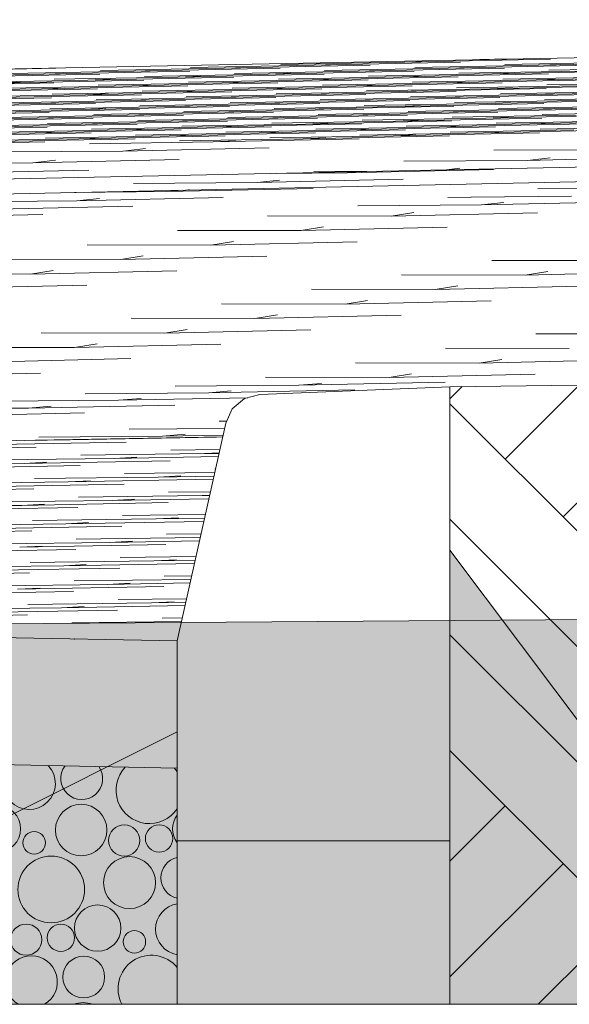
# Model space of a CAD drawing. Header units: millimetres. Extents: x -76432 to -27350, y -300 to 6935.
# Tile 70 of 75: x -28714 to -28412, y -300 to 242. Entities that reach past the tile are written whole.
import ezdxf

# ---------------------------------------------------------------- set-up
doc = ezdxf.new("R2010")
doc.units = ezdxf.units.MM
doc.header["$MEASUREMENT"] = 0
for name, color, linetype in [('Nouveau_Terrain _ Modifié.Terrain', 7, 'Continuous'), ('Nouveau_Terrain _ Original.Terrain', 7, 'Continuous'), ('Nouveau_VRD _ Voirie 3d.VRD', 7, 'Continuous'), ('VRD _ Bordure.VRD', 7, 'Continuous')]:
    doc.layers.add(name, color=color, linetype=linetype)

# ---------------------------------------------------------------- blocks, each defined once
blk = doc.blocks.new('Élément de coupe_9')
at = {"layer": 'Nouveau_Terrain _ Modifié.Terrain', "linetype": 'Continuous', "lineweight": 15, "true_color": 0x966928}
h = blk.add_hatch(dxfattribs=at)
h.set_pattern_fill('Terre_remanié', color=47, style=0, pattern_type=2)
h.set_pattern_definition([(315, (0, 0), (95.4594, 95.4594), []), (315, (31.82, 31.82), (190.9188, 190.9188), []), (315, (63.64, 63.64), (190.9188, 190.9188), []), (45, (95.46, 95.46), (-31.819805, 31.819805), [135, -135])])
h.paths.add_polyline_path([(-27349.9, 45.65), (-28098.93, 44.95), (-28477.28, 40), (-28477.28, -300), (-27349.9, -300)])
at = {"layer": 'Nouveau_Terrain _ Modifié.Terrain', "color": 7, "linetype": 'Continuous', "lineweight": 15}
blk.add_line((-28477.28, -210), (-28477.28, -300), dxfattribs=at)
at = {"layer": 'Nouveau_Terrain _ Modifié.Terrain', "color": 7, "linetype": 'Continuous', "lineweight": 15, "flags": 128}
for points in [[(-27349.9, 45.65), (-28098.93, 44.95), (-28477.28, 40)], [(-28477.28, 40), (-28477.28, -50), (-28477.28, -210)]]:
    blk.add_lwpolyline(points, dxfattribs=at)
blk = doc.blocks.new('Élément de coupe_31')
at = {"layer": 'Nouveau_Terrain _ Original.Terrain', "linetype": 'Continuous', "lineweight": 15, "true_color": 0xf48e54}
h = blk.add_hatch(dxfattribs=at)
h.set_pattern_fill('Terre', color=33, style=0, pattern_type=2)
h.set_pattern_definition([(45, (0, 0), (-137.8858, 137.8858), []), (45, (-45.96, 45.96), (-275.7716, 275.7716), []), (45, (-91.92, 91.92), (-275.7716, 275.7716), []), (135, (-137.886, 137.886), (45.96194, 45.96194), [195, -195])])
h.paths.add_polyline_path([(-45278.93, -182.88), (-48767.24, -201.74), (-53028.52, -224.87), (-58189.71, -253.03), (-64406.44, -287.14), (-66736.01, -300), (-27349.9, -300), (-27349.9, -80.38), (-30347.05, -102.7), (-30687.31, -105.32), (-30979.52, -107.48), (-31257.53, -109.37), (-31550.89, -111.18), (-31862.67, -112.95), (-32189.06, -114.67), (-32526.08, -116.34), (-40248.03, -155.83), (-42463.99, -167.72)])
at = {"layer": 'Nouveau_Terrain _ Original.Terrain', "color": 7, "linetype": 'Continuous', "lineweight": 15}
for p, q in [((-27349.9, 242.02), (-33618.28, 118.16)), ((-27349.9, 183.09), (-33618.28, 51.45)), ((-33618.28, 41.72), (-27349.9, 175.38)), ((-28602.27, 12.4), (-31527.12, -42))]:
    blk.add_line(p, q, dxfattribs=at)
at = {"layer": 'Nouveau_Terrain _ Original.Terrain', "color": 114, "linetype": 'Continuous', "lineweight": 15, "true_color": 0x00ad56}
for p, q in [((-28551.91, 216.94), (-28619.94, 215.7)), ((-28551.91, 216.94), (-28619.94, 215.7)), ((-28601.5, 215.3), (-28521.07, 216.95)), ((-28601.5, 215.3), (-28521.07, 216.95)), ((-28502.33, 218.58), (-28570.36, 217.33)), ((-28502.33, 218.58), (-28570.36, 217.33)), ((-28551.91, 216.94), (-28471.49, 218.59)), ((-28551.91, 216.94), (-28471.49, 218.59)), ((-28551.91, 216.94), (-28539.52, 217.35)), ((-28551.91, 216.94), (-28539.52, 217.35)), ((-28502.33, 218.58), (-28421.9, 220.23)), ((-28502.33, 218.58), (-28421.9, 220.23)), ((-28502.33, 218.58), (-28489.93, 218.98)), ((-28502.33, 218.58), (-28489.93, 218.98)), ((-28428.55, 216.99), (-28496.58, 215.75)), ((-28428.55, 216.99), (-28496.58, 215.75)), ((-28478.14, 215.35), (-28397.71, 217)), ((-28478.14, 215.35), (-28397.71, 217)), ((-28452.74, 220.21), (-28460.74, 220.07)), ((-28452.74, 220.21), (-28460.74, 220.07)), ((-28452.74, 220.21), (-28436.96, 220.54)), ((-28452.74, 220.21), (-28436.96, 220.54)), ((-28452.74, 220.21), (-28451.83, 220.24)), ((-28452.74, 220.21), (-28451.83, 220.24)), ((-28378.97, 218.63), (-28447, 217.39)), ((-28378.97, 218.63), (-28447, 217.39)), ((-28428.55, 216.99), (-28348.13, 218.64)), ((-28428.55, 216.99), (-28348.13, 218.64)), ((-28428.55, 216.99), (-28416.16, 217.4)), ((-28428.55, 216.99), (-28416.16, 217.4)), ((-28774.45, 213.61), (-28694.02, 215.26)), ((-28774.45, 213.61), (-28694.02, 215.26)), ((-28700.67, 212.02), (-28768.7, 210.78)), ((-28700.67, 212.02), (-28768.7, 210.78)), ((-28750.26, 210.39), (-28669.83, 212.04)), ((-28750.26, 210.39), (-28669.83, 212.04)), ((-28651.09, 213.66), (-28719.12, 212.42)), ((-28651.09, 213.66), (-28719.12, 212.42)), ((-28700.67, 212.02), (-28620.25, 213.67)), ((-28700.67, 212.02), (-28620.25, 213.67)), ((-28700.67, 212.02), (-28688.27, 212.43)), ((-28700.67, 212.02), (-28688.27, 212.43)), ((-28601.5, 215.3), (-28669.53, 214.06)), ((-28601.5, 215.3), (-28669.53, 214.06)), ((-28651.09, 213.66), (-28570.66, 215.31)), ((-28651.09, 213.66), (-28570.66, 215.31)), ((-28651.09, 213.66), (-28638.69, 214.07)), ((-28651.09, 213.66), (-28638.69, 214.07)), ((-28577.31, 212.08), (-28645.34, 210.83)), ((-28577.31, 212.08), (-28645.34, 210.83)), ((-28626.9, 210.44), (-28546.47, 212.09)), ((-28626.9, 210.44), (-28546.47, 212.09)), ((-28601.5, 215.3), (-28589.1, 215.71)), ((-28601.5, 215.3), (-28589.1, 215.71)), ((-28527.72, 213.71), (-28595.75, 212.47)), ((-28527.72, 213.71), (-28595.75, 212.47)), ((-28577.31, 212.08), (-28496.88, 213.73)), ((-28577.31, 212.08), (-28496.88, 213.73)), ((-28577.31, 212.08), (-28564.91, 212.49)), ((-28577.31, 212.08), (-28564.91, 212.49)), ((-28478.14, 215.35), (-28546.17, 214.11)), ((-28478.14, 215.35), (-28546.17, 214.11)), ((-28527.72, 213.71), (-28447.3, 215.36)), ((-28527.72, 213.71), (-28447.3, 215.36)), ((-28527.72, 213.71), (-28515.33, 214.12)), ((-28527.72, 213.71), (-28515.33, 214.12)), ((-28453.95, 212.13), (-28521.98, 210.89)), ((-28453.95, 212.13), (-28521.98, 210.89)), ((-28503.53, 210.49), (-28423.11, 212.14)), ((-28503.53, 210.49), (-28423.11, 212.14)), ((-28478.14, 215.35), (-28465.74, 215.76)), ((-28478.14, 215.35), (-28465.74, 215.76)), ((-28404.36, 213.77), (-28472.39, 212.52)), ((-28404.36, 213.77), (-28472.39, 212.52)), ((-28453.95, 212.13), (-28373.52, 213.78)), ((-28453.95, 212.13), (-28373.52, 213.78)), ((-28453.95, 212.13), (-28441.55, 212.54)), ((-28453.95, 212.13), (-28441.55, 212.54)), ((-28354.78, 215.4), (-28422.81, 214.16)), ((-28354.78, 215.4), (-28422.81, 214.16)), ((-28775.65, 205.52), (-28695.23, 207.17)), ((-28775.65, 205.52), (-28695.23, 207.17)), ((-28676.48, 208.8), (-28744.51, 207.56)), ((-28676.48, 208.8), (-28744.51, 207.56)), ((-28726.07, 207.16), (-28645.64, 208.81)), ((-28726.07, 207.16), (-28645.64, 208.81)), ((-28726.07, 207.16), (-28713.67, 207.57)), ((-28726.07, 207.16), (-28713.67, 207.57)), ((-28626.9, 210.44), (-28694.92, 209.2)), ((-28626.9, 210.44), (-28694.92, 209.2)), ((-28676.48, 208.8), (-28596.05, 210.45)), ((-28676.48, 208.8), (-28596.05, 210.45)), ((-28676.48, 208.8), (-28664.08, 209.21)), ((-28676.48, 208.8), (-28664.08, 209.21)), ((-28602.7, 207.21), (-28670.73, 205.97)), ((-28602.7, 207.21), (-28670.73, 205.97)), ((-28652.29, 205.58), (-28571.86, 207.23)), ((-28652.29, 205.58), (-28571.86, 207.23)), ((-28652.29, 205.58), (-28639.89, 205.99)), ((-28652.29, 205.58), (-28639.89, 205.99)), ((-28626.9, 210.44), (-28614.5, 210.85)), ((-28626.9, 210.44), (-28614.5, 210.85)), ((-28553.12, 208.85), (-28621.15, 207.61)), ((-28553.12, 208.85), (-28621.15, 207.61)), ((-28602.7, 207.21), (-28522.28, 208.86)), ((-28602.7, 207.21), (-28522.28, 208.86)), ((-28602.7, 207.21), (-28590.31, 207.62)), ((-28602.7, 207.21), (-28590.31, 207.62)), ((-28503.53, 210.49), (-28571.56, 209.25)), ((-28503.53, 210.49), (-28571.56, 209.25)), ((-28553.12, 208.85), (-28472.69, 210.5)), ((-28553.12, 208.85), (-28472.69, 210.5)), ((-28553.12, 208.85), (-28540.72, 209.26)), ((-28553.12, 208.85), (-28540.72, 209.26)), ((-28479.34, 207.27), (-28547.37, 206.02)), ((-28479.34, 207.27), (-28547.37, 206.02)), ((-28528.93, 205.63), (-28448.5, 207.28)), ((-28528.93, 205.63), (-28448.5, 207.28)), ((-28528.93, 205.63), (-28516.53, 206.04)), ((-28528.93, 205.63), (-28516.53, 206.04)), ((-28503.53, 210.49), (-28491.14, 210.9)), ((-28503.53, 210.49), (-28491.14, 210.9)), ((-28429.76, 208.9), (-28497.79, 207.66)), ((-28429.76, 208.9), (-28497.79, 207.66)), ((-28479.34, 207.27), (-28398.92, 208.92)), ((-28479.34, 207.27), (-28398.92, 208.92)), ((-28479.34, 207.27), (-28466.95, 207.68)), ((-28479.34, 207.27), (-28466.95, 207.68)), ((-28380.17, 210.54), (-28448.2, 209.3)), ((-28380.17, 210.54), (-28448.2, 209.3)), ((-28429.76, 208.9), (-28349.33, 210.55)), ((-28429.76, 208.9), (-28349.33, 210.55)), ((-28429.76, 208.9), (-28417.36, 209.31)), ((-28429.76, 208.9), (-28417.36, 209.31)), ((-28355.98, 207.32), (-28424.01, 206.08)), ((-28355.98, 207.32), (-28424.01, 206.08)), ((-28701.88, 203.94), (-28769.9, 202.7)), ((-28701.88, 203.94), (-28769.9, 202.7)), ((-28751.46, 202.3), (-28671.04, 203.95)), ((-28751.46, 202.3), (-28671.04, 203.95)), ((-28677.68, 200.71), (-28745.71, 199.47)), ((-28677.68, 200.71), (-28745.71, 199.47)), ((-28727.27, 199.08), (-28646.84, 200.73)), ((-28727.27, 199.08), (-28646.84, 200.73)), ((-28652.29, 205.58), (-28720.32, 204.33)), ((-28652.29, 205.58), (-28720.32, 204.33)), ((-28701.88, 203.94), (-28621.45, 205.59)), ((-28701.88, 203.94), (-28621.45, 205.59)), ((-28701.88, 203.94), (-28689.48, 204.35)), ((-28701.88, 203.94), (-28689.48, 204.35)), ((-28628.1, 202.35), (-28696.13, 201.11)), ((-28628.1, 202.35), (-28696.13, 201.11)), ((-28677.68, 200.71), (-28597.26, 202.37)), ((-28677.68, 200.71), (-28597.26, 202.37)), ((-28677.68, 200.71), (-28665.29, 201.12)), ((-28677.68, 200.71), (-28665.29, 201.12)), ((-28578.51, 203.99), (-28646.54, 202.75)), ((-28578.51, 203.99), (-28646.54, 202.75)), ((-28628.1, 202.35), (-28547.67, 204)), ((-28628.1, 202.35), (-28547.67, 204)), ((-28628.1, 202.35), (-28615.7, 202.76)), ((-28628.1, 202.35), (-28615.7, 202.76)), ((-28554.32, 200.77), (-28622.35, 199.52)), ((-28554.32, 200.77), (-28622.35, 199.52)), ((-28603.91, 199.13), (-28523.48, 200.78)), ((-28603.91, 199.13), (-28523.48, 200.78)), ((-28528.93, 205.63), (-28596.96, 204.39)), ((-28528.93, 205.63), (-28596.96, 204.39)), ((-28578.51, 203.99), (-28498.09, 205.64)), ((-28578.51, 203.99), (-28498.09, 205.64)), ((-28578.51, 203.99), (-28566.12, 204.4)), ((-28578.51, 203.99), (-28566.12, 204.4)), ((-28504.74, 202.4), (-28572.77, 201.16)), ((-28504.74, 202.4), (-28572.77, 201.16)), ((-28554.32, 200.77), (-28473.9, 202.42)), ((-28554.32, 200.77), (-28473.9, 202.42)), ((-28554.32, 200.77), (-28541.93, 201.18)), ((-28554.32, 200.77), (-28541.93, 201.18)), ((-28455.15, 204.04), (-28523.18, 202.8)), ((-28455.15, 204.04), (-28523.18, 202.8)), ((-28504.74, 202.4), (-28424.31, 204.05)), ((-28504.74, 202.4), (-28424.31, 204.05)), ((-28504.74, 202.4), (-28492.34, 202.81)), ((-28504.74, 202.4), (-28492.34, 202.81)), ((-28430.96, 200.82), (-28498.99, 199.58)), ((-28430.96, 200.82), (-28498.99, 199.58)), ((-28480.55, 199.18), (-28400.12, 200.83)), ((-28480.55, 199.18), (-28400.12, 200.83)), ((-28405.57, 205.68), (-28473.6, 204.44)), ((-28405.57, 205.68), (-28473.6, 204.44)), ((-28455.15, 204.04), (-28374.73, 205.69)), ((-28455.15, 204.04), (-28374.73, 205.69)), ((-28455.15, 204.04), (-28442.76, 204.45)), ((-28455.15, 204.04), (-28442.76, 204.45)), ((-28381.38, 202.46), (-28449.41, 201.21)), ((-28381.38, 202.46), (-28449.41, 201.21)), ((-28430.96, 200.82), (-28350.54, 202.47)), ((-28430.96, 200.82), (-28350.54, 202.47)), ((-28430.96, 200.82), (-28418.57, 201.23)), ((-28430.96, 200.82), (-28418.57, 201.23)), ((-28776.86, 197.44), (-28696.43, 199.09)), ((-28776.86, 197.44), (-28696.43, 199.09)), ((-28703.08, 195.85), (-28771.11, 194.61)), ((-28703.08, 195.85), (-28771.11, 194.61)), ((-28752.67, 194.21), (-28672.24, 195.87)), ((-28752.67, 194.21), (-28672.24, 195.87)), ((-28653.49, 197.49), (-28721.52, 196.25)), ((-28653.49, 197.49), (-28721.52, 196.25)), ((-28703.08, 195.85), (-28622.65, 197.5)), ((-28703.08, 195.85), (-28622.65, 197.5)), ((-28703.08, 195.85), (-28690.68, 196.26)), ((-28703.08, 195.85), (-28690.68, 196.26)), ((-28603.91, 199.13), (-28671.94, 197.89)), ((-28603.91, 199.13), (-28671.94, 197.89)), ((-28653.49, 197.49), (-28573.07, 199.14)), ((-28653.49, 197.49), (-28573.07, 199.14)), ((-28653.49, 197.49), (-28641.1, 197.9)), ((-28653.49, 197.49), (-28641.1, 197.9)), ((-28579.72, 195.9), (-28647.75, 194.66)), ((-28579.72, 195.9), (-28647.75, 194.66)), ((-28629.3, 194.27), (-28548.88, 195.92)), ((-28629.3, 194.27), (-28548.88, 195.92)), ((-28603.91, 199.13), (-28591.51, 199.54)), ((-28603.91, 199.13), (-28591.51, 199.54)), ((-28530.13, 197.54), (-28598.16, 196.3)), ((-28530.13, 197.54), (-28598.16, 196.3)), ((-28579.72, 195.9), (-28499.29, 197.56)), ((-28579.72, 195.9), (-28499.29, 197.56)), ((-28579.72, 195.9), (-28567.32, 196.31)), ((-28579.72, 195.9), (-28567.32, 196.31)), ((-28480.55, 199.18), (-28548.58, 197.94)), ((-28480.55, 199.18), (-28548.58, 197.94)), ((-28530.13, 197.54), (-28449.71, 199.19)), ((-28530.13, 197.54), (-28449.71, 199.19)), ((-28530.13, 197.54), (-28517.74, 197.95)), ((-28530.13, 197.54), (-28517.74, 197.95)), ((-28456.36, 195.96), (-28524.39, 194.71)), ((-28456.36, 195.96), (-28524.39, 194.71)), ((-28505.94, 194.32), (-28425.52, 195.97)), ((-28505.94, 194.32), (-28425.52, 195.97)), ((-28480.55, 199.18), (-28468.15, 199.59)), ((-28480.55, 199.18), (-28468.15, 199.59)), ((-28406.77, 197.59), (-28474.8, 196.35)), ((-28406.77, 197.59), (-28474.8, 196.35)), ((-28456.36, 195.96), (-28375.93, 197.61)), ((-28456.36, 195.96), (-28375.93, 197.61)), ((-28456.36, 195.96), (-28443.96, 196.37)), ((-28456.36, 195.96), (-28443.96, 196.37)), ((-28357.19, 199.23), (-28425.22, 197.99)), ((-28357.19, 199.23), (-28425.22, 197.99)), ((-28778.06, 189.35), (-28697.63, 191)), ((-28778.06, 189.35), (-28697.63, 191)), ((-28678.89, 192.63), (-28746.92, 191.39)), ((-28678.89, 192.63), (-28746.92, 191.39)), ((-28728.47, 190.99), (-28648.05, 192.64)), ((-28728.47, 190.99), (-28648.05, 192.64)), ((-28629.3, 194.27), (-28697.33, 193.03)), ((-28629.3, 194.27), (-28697.33, 193.03)), ((-28678.89, 192.63), (-28598.46, 194.28)), ((-28678.89, 192.63), (-28598.46, 194.28)), ((-28678.89, 192.63), (-28666.49, 193.04)), ((-28678.89, 192.63), (-28666.49, 193.04)), ((-28605.11, 191.04), (-28673.14, 189.8)), ((-28605.11, 191.04), (-28673.14, 189.8)), ((-28654.7, 189.4), (-28574.27, 191.06)), ((-28654.7, 189.4), (-28574.27, 191.06)), ((-28654.7, 189.4), (-28642.3, 189.81)), ((-28654.7, 189.4), (-28642.3, 189.81)), ((-28629.3, 194.27), (-28616.91, 194.68)), ((-28629.3, 194.27), (-28616.91, 194.68)), ((-28555.53, 192.68), (-28623.56, 191.44)), ((-28555.53, 192.68), (-28623.56, 191.44)), ((-28605.11, 191.04), (-28524.69, 192.69)), ((-28605.11, 191.04), (-28524.69, 192.69)), ((-28605.11, 191.04), (-28592.72, 191.45)), ((-28605.11, 191.04), (-28592.72, 191.45)), ((-28505.94, 194.32), (-28573.97, 193.08)), ((-28505.94, 194.32), (-28573.97, 193.08)), ((-28555.53, 192.68), (-28475.1, 194.33)), ((-28555.53, 192.68), (-28475.1, 194.33)), ((-28555.53, 192.68), (-28543.13, 193.09)), ((-28555.53, 192.68), (-28543.13, 193.09)), ((-28481.75, 191.09), (-28549.78, 189.85)), ((-28481.75, 191.09), (-28549.78, 189.85)), ((-28531.34, 189.46), (-28450.91, 191.11)), ((-28531.34, 189.46), (-28450.91, 191.11)), ((-28531.34, 189.46), (-28518.94, 189.87)), ((-28531.34, 189.46), (-28518.94, 189.87)), ((-28505.94, 194.32), (-28493.55, 194.73)), ((-28505.94, 194.32), (-28493.55, 194.73)), ((-28432.17, 192.73), (-28500.2, 191.49)), ((-28432.17, 192.73), (-28500.2, 191.49)), ((-28481.75, 191.09), (-28401.33, 192.75)), ((-28481.75, 191.09), (-28401.33, 192.75)), ((-28481.75, 191.09), (-28469.35, 191.5)), ((-28481.75, 191.09), (-28469.35, 191.5)), ((-28382.58, 194.37), (-28450.61, 193.13)), ((-28382.58, 194.37), (-28450.61, 193.13)), ((-28432.17, 192.73), (-28351.74, 194.38)), ((-28432.17, 192.73), (-28351.74, 194.38)), ((-28432.17, 192.73), (-28419.77, 193.14)), ((-28432.17, 192.73), (-28419.77, 193.14)), ((-28358.39, 191.15), (-28426.42, 189.9)), ((-28358.39, 191.15), (-28426.42, 189.9)), ((-28704.28, 187.77), (-28772.31, 186.53)), ((-28704.28, 187.77), (-28772.31, 186.53)), ((-28753.87, 186.13), (-28673.44, 187.78)), ((-28753.87, 186.13), (-28673.44, 187.78)), ((-28680.09, 184.54), (-28748.12, 183.3)), ((-28680.09, 184.54), (-28748.12, 183.3)), ((-28729.68, 182.91), (-28649.25, 184.56)), ((-28729.68, 182.91), (-28649.25, 184.56)), ((-28654.7, 189.4), (-28722.73, 188.16)), ((-28654.7, 189.4), (-28722.73, 188.16)), ((-28704.28, 187.77), (-28623.86, 189.42)), ((-28704.28, 187.77), (-28623.86, 189.42)), ((-28704.28, 187.77), (-28691.89, 188.18)), ((-28704.28, 187.77), (-28691.89, 188.18)), ((-28630.51, 186.18), (-28698.54, 184.94)), ((-28630.51, 186.18), (-28698.54, 184.94)), ((-28680.09, 184.54), (-28599.67, 186.19)), ((-28680.09, 184.54), (-28599.67, 186.19)), ((-28680.09, 184.54), (-28667.7, 184.95)), ((-28680.09, 184.54), (-28667.7, 184.95)), ((-28580.92, 187.82), (-28648.95, 186.58)), ((-28580.92, 187.82), (-28648.95, 186.58)), ((-28630.51, 186.18), (-28550.08, 187.83)), ((-28630.51, 186.18), (-28550.08, 187.83)), ((-28630.51, 186.18), (-28618.11, 186.59)), ((-28630.51, 186.18), (-28618.11, 186.59)), ((-28556.73, 184.59), (-28624.76, 183.35)), ((-28556.73, 184.59), (-28624.76, 183.35)), ((-28606.32, 182.96), (-28525.89, 184.61)), ((-28606.32, 182.96), (-28525.89, 184.61)), ((-28531.34, 189.46), (-28599.37, 188.22)), ((-28531.34, 189.46), (-28599.37, 188.22)), ((-28580.92, 187.82), (-28500.5, 189.47)), ((-28580.92, 187.82), (-28500.5, 189.47)), ((-28580.92, 187.82), (-28568.53, 188.23)), ((-28580.92, 187.82), (-28568.53, 188.23)), ((-28507.15, 186.23), (-28575.18, 184.99)), ((-28507.15, 186.23), (-28575.18, 184.99)), ((-28556.73, 184.59), (-28476.31, 186.25)), ((-28556.73, 184.59), (-28476.31, 186.25)), ((-28556.73, 184.59), (-28544.34, 185)), ((-28556.73, 184.59), (-28544.34, 185)), ((-28457.56, 187.87), (-28525.59, 186.63)), ((-28457.56, 187.87), (-28525.59, 186.63)), ((-28507.15, 186.23), (-28426.72, 187.88)), ((-28507.15, 186.23), (-28426.72, 187.88)), ((-28507.15, 186.23), (-28494.75, 186.64)), ((-28507.15, 186.23), (-28494.75, 186.64)), ((-28433.37, 184.65), (-28501.4, 183.41)), ((-28433.37, 184.65), (-28501.4, 183.41)), ((-28482.96, 183.01), (-28402.53, 184.66)), ((-28482.96, 183.01), (-28402.53, 184.66)), ((-28407.98, 189.51), (-28476, 188.27)), ((-28407.98, 189.51), (-28476, 188.27)), ((-28457.56, 187.87), (-28377.13, 189.52)), ((-28457.56, 187.87), (-28377.13, 189.52)), ((-28457.56, 187.87), (-28445.16, 188.28)), ((-28457.56, 187.87), (-28445.16, 188.28)), ((-28383.78, 186.28), (-28451.81, 185.04)), ((-28383.78, 186.28), (-28451.81, 185.04)), ((-28433.37, 184.65), (-28352.94, 186.3)), ((-28433.37, 184.65), (-28352.94, 186.3)), ((-28433.37, 184.65), (-28420.97, 185.06)), ((-28433.37, 184.65), (-28420.97, 185.06)), ((-28779.26, 181.27), (-28698.84, 182.92)), ((-28779.26, 181.27), (-28698.84, 182.92)), ((-28705.49, 179.68), (-28773.52, 178.44)), ((-28705.49, 179.68), (-28773.52, 178.44)), ((-28755.07, 178.04), (-28674.65, 179.69)), ((-28755.07, 178.04), (-28674.65, 179.69)), ((-28655.9, 181.32), (-28723.93, 180.08)), ((-28655.9, 181.32), (-28723.93, 180.08)), ((-28705.49, 179.68), (-28625.06, 181.33)), ((-28705.49, 179.68), (-28625.06, 181.33)), ((-28705.49, 179.68), (-28693.09, 180.09)), ((-28705.49, 179.68), (-28693.09, 180.09)), ((-28606.32, 182.96), (-28674.35, 181.72)), ((-28606.32, 182.96), (-28674.35, 181.72)), ((-28655.9, 181.32), (-28575.48, 182.97)), ((-28655.9, 181.32), (-28575.48, 182.97)), ((-28655.9, 181.32), (-28643.51, 181.73)), ((-28655.9, 181.32), (-28643.51, 181.73)), ((-28582.13, 179.73), (-28650.16, 178.49)), ((-28582.13, 179.73), (-28650.16, 178.49)), ((-28631.71, 178.1), (-28551.29, 179.75)), ((-28631.71, 178.1), (-28551.29, 179.75)), ((-28606.32, 182.96), (-28593.92, 183.37)), ((-28606.32, 182.96), (-28593.92, 183.37)), ((-28532.54, 181.37), (-28600.57, 180.13)), ((-28532.54, 181.37), (-28600.57, 180.13)), ((-28582.13, 179.73), (-28501.7, 181.38)), ((-28582.13, 179.73), (-28501.7, 181.38)), ((-28582.13, 179.73), (-28569.73, 180.14)), ((-28582.13, 179.73), (-28569.73, 180.14)), ((-28482.96, 183.01), (-28550.98, 181.77)), ((-28482.96, 183.01), (-28550.98, 181.77)), ((-28532.54, 181.37), (-28452.12, 183.02)), ((-28532.54, 181.37), (-28452.12, 183.02)), ((-28532.54, 181.37), (-28520.14, 181.78)), ((-28532.54, 181.37), (-28520.14, 181.78)), ((-28458.76, 179.78), (-28526.79, 178.54)), ((-28458.76, 179.78), (-28526.79, 178.54)), ((-28508.35, 178.15), (-28427.92, 179.8)), ((-28508.35, 178.15), (-28427.92, 179.8)), ((-28482.96, 183.01), (-28470.56, 183.42)), ((-28482.96, 183.01), (-28470.56, 183.42)), ((-28409.18, 181.42), (-28477.21, 180.18)), ((-28409.18, 181.42), (-28477.21, 180.18)), ((-28458.76, 179.78), (-28378.34, 181.44)), ((-28458.76, 179.78), (-28378.34, 181.44)), ((-28458.76, 179.78), (-28446.37, 180.19)), ((-28458.76, 179.78), (-28446.37, 180.19)), ((-28359.59, 183.06), (-28427.62, 181.82)), ((-28359.59, 183.06), (-28427.62, 181.82)), ((-28780.47, 173.18), (-28700.04, 174.83)), ((-28780.47, 173.18), (-28700.04, 174.83)), ((-28681.3, 176.46), (-28749.33, 175.22)), ((-28681.3, 176.46), (-28749.33, 175.22)), ((-28730.88, 174.82), (-28650.46, 176.47)), ((-28730.88, 174.82), (-28650.46, 176.47)), ((-28631.71, 178.1), (-28699.74, 176.85)), ((-28631.71, 178.1), (-28699.74, 176.85)), ((-28681.3, 176.46), (-28600.87, 178.11)), ((-28681.3, 176.46), (-28600.87, 178.11)), ((-28681.3, 176.46), (-28668.9, 176.87)), ((-28681.3, 176.46), (-28668.9, 176.87)), ((-28607.52, 174.87), (-28675.55, 173.63)), ((-28607.52, 174.87), (-28675.55, 173.63)), ((-28631.71, 178.1), (-28619.32, 178.5)), ((-28631.71, 178.1), (-28619.32, 178.5)), ((-28557.94, 176.51), (-28625.97, 175.27)), ((-28557.94, 176.51), (-28625.97, 175.27)), ((-28607.52, 174.87), (-28527.1, 176.52)), ((-28607.52, 174.87), (-28527.1, 176.52)), ((-28607.52, 174.87), (-28595.12, 175.28)), ((-28607.52, 174.87), (-28595.12, 175.28)), ((-28508.35, 178.15), (-28576.38, 176.91)), ((-28508.35, 178.15), (-28576.38, 176.91)), ((-28557.94, 176.51), (-28477.51, 178.16)), ((-28557.94, 176.51), (-28477.51, 178.16)), ((-28557.94, 176.51), (-28545.54, 176.92)), ((-28557.94, 176.51), (-28545.54, 176.92)), ((-28508.35, 178.15), (-28495.95, 178.56)), ((-28508.35, 178.15), (-28495.95, 178.56)), ((-28657.11, 169.56), (-28725.14, 169.33)), ((-28657.11, 169.56), (-28725.14, 169.33)), ((-28657.11, 169.56), (-28576.68, 171.39)), ((-28657.11, 169.56), (-28576.68, 171.39)), ((-28657.11, 169.56), (-28644.71, 171.16)), ((-28657.11, 169.56), (-28644.71, 171.16)), ((-28384.99, 170.47), (-28453.02, 170.24)), ((-28384.99, 170.47), (-28453.02, 170.24)), ((-28706.69, 163.13), (-28774.72, 162.9)), ((-28706.69, 163.13), (-28774.72, 162.9)), ((-28706.69, 163.13), (-28626.27, 164.97)), ((-28706.69, 163.13), (-28626.27, 164.97)), ((-28706.69, 163.13), (-28694.3, 164.74)), ((-28706.69, 163.13), (-28694.3, 164.74)), ((-28434.57, 164.57), (-28502.6, 164.2)), ((-28434.57, 164.57), (-28502.6, 164.2)), ((-28434.57, 164.57), (-28354.15, 166.38)), ((-28434.57, 164.57), (-28354.15, 166.38)), ((-28434.57, 164.57), (-28422.18, 166.01)), ((-28434.57, 164.57), (-28422.18, 166.01)), ((-28756.28, 157.31), (-28675.85, 159.13)), ((-28756.28, 157.31), (-28675.85, 159.13)), ((-28533.75, 157.69), (-28572.64, 157.41)), ((-28533.75, 157.69), (-28572.64, 157.41)), ((-28514.93, 158.62), (-28552.19, 158.42)), ((-28514.93, 158.62), (-28552.19, 158.42)), ((-28533.75, 157.69), (-28453.32, 159.51)), ((-28533.75, 157.69), (-28453.32, 159.51)), ((-28533.75, 157.69), (-28527.5, 158.36)), ((-28533.75, 157.69), (-28527.5, 158.36)), ((-28479.14, 159.38), (-28471.76, 160.24)), ((-28479.14, 159.38), (-28471.76, 160.24)), ((-28583.33, 152.35), (-28651.36, 151.86)), ((-28583.33, 152.35), (-28651.36, 151.86)), ((-28583.33, 152.35), (-28502.9, 154.16)), ((-28583.33, 152.35), (-28502.9, 154.16)), ((-28583.33, 152.35), (-28570.93, 153.68)), ((-28583.33, 152.35), (-28570.93, 153.68)), ((-28632.92, 147.36), (-28683.85, 146.93)), ((-28632.92, 147.36), (-28683.85, 146.93)), ((-28632.92, 147.36), (-28552.49, 149.17)), ((-28632.92, 147.36), (-28552.49, 149.17)), ((-28632.92, 147.36), (-28624.53, 148.2)), ((-28632.92, 147.36), (-28624.53, 148.2)), ((-28621.14, 148.27), (-28620.52, 148.34)), ((-28621.14, 148.27), (-28620.52, 148.34)), ((-28360.8, 149.61), (-28428.83, 149.04)), ((-28360.8, 149.61), (-28428.83, 149.04)), ((-28682.5, 142.37), (-28750.53, 141.81)), ((-28682.5, 142.37), (-28750.53, 141.81)), ((-28682.5, 142.37), (-28602.08, 144.18)), ((-28682.5, 142.37), (-28602.08, 144.18)), ((-28682.5, 142.37), (-28670.11, 143.62)), ((-28682.5, 142.37), (-28670.11, 143.62)), ((-28465.67, 144.36), (-28478.41, 144.1)), ((-28465.67, 144.36), (-28478.41, 144.1)), ((-28410.38, 144.86), (-28465.55, 144.36)), ((-28410.38, 144.86), (-28465.55, 144.36)), ((-28459.97, 140.11), (-28379.54, 141.92)), ((-28459.97, 140.11), (-28379.54, 141.92)), ((-28459.97, 140.11), (-28447.57, 141.3)), ((-28459.97, 140.11), (-28447.57, 141.3)), ((-28732.09, 137.64), (-28651.66, 139.44)), ((-28732.09, 137.64), (-28651.66, 139.44)), ((-28459.97, 140.11), (-28528, 139.49)), ((-28459.97, 140.11), (-28528, 139.49)), ((-28509.55, 133.88), (-28497.16, 135.87)), ((-28509.55, 133.88), (-28497.16, 135.87)), ((-28509.55, 133.88), (-28429.13, 135.73)), ((-28509.55, 133.88), (-28429.13, 135.73)), ((-28781.67, 132.89), (-28701.25, 134.7)), ((-28781.67, 132.89), (-28701.25, 134.7)), ((-28509.55, 133.88), (-28577.58, 134.03)), ((-28509.55, 133.88), (-28577.58, 134.03)), ((-28559.14, 125.91), (-28627.17, 126.05)), ((-28559.14, 125.91), (-28627.17, 126.05)), ((-28559.14, 125.91), (-28546.74, 127.9)), ((-28559.14, 125.91), (-28546.74, 127.9)), ((-28559.14, 125.91), (-28478.71, 127.76)), ((-28559.14, 125.91), (-28478.71, 127.76)), ((-28608.73, 117.94), (-28596.33, 119.93)), ((-28608.73, 117.94), (-28596.33, 119.93)), ((-28608.73, 117.94), (-28528.3, 119.79)), ((-28608.73, 117.94), (-28528.3, 119.79)), ((-28608.73, 117.94), (-28676.75, 118.08)), ((-28608.73, 117.94), (-28676.75, 118.08)), ((-28658.31, 109.97), (-28726.34, 110.11)), ((-28658.31, 109.97), (-28726.34, 110.11)), ((-28658.31, 109.97), (-28645.91, 111.96)), ((-28658.31, 109.97), (-28645.91, 111.96)), ((-28658.31, 109.97), (-28577.89, 111.81)), ((-28658.31, 109.97), (-28577.89, 111.81)), ((-28386.19, 109.39), (-28454.22, 109.53)), ((-28386.19, 109.39), (-28454.22, 109.53)), ((-28707.9, 102), (-28695.5, 103.99)), ((-28707.9, 102), (-28695.5, 103.99)), ((-28707.9, 102), (-28627.47, 103.84)), ((-28707.9, 102), (-28627.47, 103.84)), ((-28435.78, 101.42), (-28423.38, 103.41)), ((-28435.78, 101.42), (-28423.38, 103.41)), ((-28435.78, 101.42), (-28355.35, 103.26)), ((-28435.78, 101.42), (-28355.35, 103.26)), ((-28707.9, 102), (-28775.93, 102.14)), ((-28707.9, 102), (-28775.93, 102.14)), ((-28435.78, 101.42), (-28503.81, 101.56)), ((-28435.78, 101.42), (-28503.81, 101.56)), ((-28757.48, 94.02), (-28677.06, 95.87)), ((-28757.48, 94.02), (-28677.06, 95.87)), ((-28485.36, 93.44), (-28553.39, 93.59)), ((-28485.36, 93.44), (-28553.39, 93.59)), ((-28485.36, 93.44), (-28472.97, 95.44)), ((-28485.36, 93.44), (-28472.97, 95.44)), ((-28485.36, 93.44), (-28404.94, 95.29)), ((-28485.36, 93.44), (-28404.94, 95.29)), ((-28534.95, 85.47), (-28522.55, 87.47)), ((-28534.95, 85.47), (-28522.55, 87.47)), ((-28534.95, 85.47), (-28454.52, 87.32)), ((-28534.95, 85.47), (-28454.52, 87.32)), ((-28534.95, 85.47), (-28602.98, 85.62)), ((-28534.95, 85.47), (-28602.98, 85.62)), ((-28584.53, 77.5), (-28652.56, 77.65)), ((-28584.53, 77.5), (-28652.56, 77.65)), ((-28584.53, 77.5), (-28572.14, 79.49)), ((-28584.53, 77.5), (-28572.14, 79.49)), ((-28584.53, 77.5), (-28504.11, 79.35)), ((-28584.53, 77.5), (-28504.11, 79.35)), ((-28634.12, 69.53), (-28621.72, 71.52)), ((-28634.12, 69.53), (-28621.72, 71.52)), ((-28634.12, 69.53), (-28553.69, 71.38)), ((-28634.12, 69.53), (-28553.69, 71.38)), ((-28634.12, 69.53), (-28702.15, 69.67)), ((-28634.12, 69.53), (-28702.15, 69.67)), ((-28362, 68.95), (-28430.03, 69.09)), ((-28362, 68.95), (-28430.03, 69.09)), ((-28683.71, 61.56), (-28751.74, 61.7)), ((-28683.71, 61.56), (-28751.74, 61.7)), ((-28683.71, 61.56), (-28671.31, 63.55)), ((-28683.71, 61.56), (-28671.31, 63.55)), ((-28683.71, 61.56), (-28603.28, 63.41)), ((-28683.71, 61.56), (-28603.28, 63.41)), ((-28411.59, 60.98), (-28479.62, 61.12)), ((-28411.59, 60.98), (-28479.62, 61.12)), ((-28733.29, 53.59), (-28652.87, 55.43)), ((-28733.29, 53.59), (-28652.87, 55.43)), ((-28461.17, 53.01), (-28448.78, 55)), ((-28461.17, 53.01), (-28448.78, 55)), ((-28461.17, 53.01), (-28380.75, 54.85)), ((-28461.17, 53.01), (-28380.75, 54.85)), ((-28461.17, 53.01), (-28529.2, 53.15)), ((-28461.17, 53.01), (-28529.2, 53.15)), ((-28782.88, 45.62), (-28702.45, 47.46)), ((-28782.88, 45.62), (-28702.45, 47.46)), ((-28510.76, 45.04), (-28578.79, 45.18)), ((-28510.76, 45.04), (-28578.79, 45.18)), ((-28510.76, 45.04), (-28498.36, 47.03)), ((-28510.76, 45.04), (-28498.36, 47.03)), ((-28510.76, 45.04), (-28430.33, 46.88)), ((-28510.76, 45.04), (-28430.33, 46.88)), ((-28560.34, 40.78), (-28628.37, 40.21)), ((-28560.34, 40.78), (-28628.37, 40.21)), ((-28609.93, 36.66), (-28529.5, 38.26)), ((-28609.93, 36.66), (-28529.5, 38.26)), ((-28560.34, 40.78), (-28479.92, 42.39)), ((-28560.34, 40.78), (-28479.92, 42.39)), ((-28560.34, 40.78), (-28547.95, 41.81)), ((-28560.34, 40.78), (-28547.95, 41.81)), ((-28609.93, 36.66), (-28677.96, 36.09)), ((-28609.93, 36.66), (-28677.96, 36.09)), ((-28659.52, 32.49), (-28588.34, 33.91)), ((-28659.52, 32.49), (-28588.34, 33.91)), ((-28659.52, 32.49), (-28647.12, 33.54)), ((-28659.52, 32.49), (-28647.12, 33.54)), ((-28609.93, 36.66), (-28597.53, 37.69)), ((-28609.93, 36.66), (-28597.53, 37.69)), ((-28709.1, 28.25), (-28777.13, 27.71)), ((-28709.1, 28.25), (-28777.13, 27.71)), ((-28659.52, 32.49), (-28727.54, 31.93)), ((-28659.52, 32.49), (-28727.54, 31.93)), ((-28709.1, 28.25), (-28628.67, 29.86)), ((-28709.1, 28.25), (-28628.67, 29.86)), ((-28709.1, 28.25), (-28696.7, 29.32)), ((-28709.1, 28.25), (-28696.7, 29.32)), ((-28758.69, 23.92), (-28678.26, 25.53)), ((-28758.69, 23.92), (-28678.26, 25.53)), ((-28601.27, 16.92), (-28653.77, 16.52)), ((-28601.27, 16.92), (-28653.77, 16.52)), ((-28600.12, 21.01), (-28604.18, 20.98)), ((-28600.12, 21.01), (-28604.18, 20.98)), ((-28635.32, 12.7), (-28703.35, 12.16)), ((-28635.32, 12.7), (-28703.35, 12.16)), ((-28686.11, 10.67), (-28605.69, 12.15)), ((-28686.11, 10.67), (-28605.69, 12.15)), ((-28686.11, 10.67), (-28681.33, 10.93)), ((-28686.11, 10.67), (-28681.33, 10.93)), ((-28635.32, 12.7), (-28622.93, 13.77)), ((-28635.32, 12.7), (-28622.93, 13.77)), ((-28635.32, 12.7), (-28602.06, 13.37)), ((-28635.32, 12.7), (-28602.06, 13.37)), ((-28785.29, 5.29), (-28704.86, 6.77)), ((-28785.29, 5.29), (-28704.86, 6.77)), ((-28735.7, 7.98), (-28655.27, 9.46)), ((-28735.7, 7.98), (-28655.27, 9.46)), ((-28686.11, 10.67), (-28711.48, 10.37)), ((-28686.11, 10.67), (-28711.48, 10.37)), ((-28661.92, 0.46), (-28729.95, -0.35)), ((-28661.92, 0.46), (-28729.95, -0.35)), ((-28612.34, 3.15), (-28680.37, 2.34)), ((-28612.34, 3.15), (-28680.37, 2.34)), ((-28661.92, 0.46), (-28604.7, 1.52)), ((-28661.92, 0.46), (-28604.7, 1.52)), ((-28661.92, 0.46), (-28649.53, 1.13)), ((-28661.92, 0.46), (-28649.53, 1.13)), ((-28603.84, 5.35), (-28630.78, 5.03)), ((-28603.84, 5.35), (-28630.78, 5.03)), ((-28612.34, 3.15), (-28604.23, 3.59)), ((-28612.34, 3.15), (-28604.23, 3.59)), ((-28612.34, 3.15), (-28604.3, 3.3)), ((-28612.34, 3.15), (-28604.3, 3.3)), ((-28711.51, -2.23), (-28779.54, -3.03)), ((-28711.51, -2.23), (-28779.54, -3.03)), ((-28761.09, -4.91), (-28680.67, -3.43)), ((-28761.09, -4.91), (-28680.67, -3.43)), ((-28711.51, -2.23), (-28631.08, -0.74)), ((-28711.51, -2.23), (-28631.08, -0.74)), ((-28711.51, -2.23), (-28699.11, -1.55)), ((-28711.51, -2.23), (-28699.11, -1.55)), ((-28606.18, -5.17), (-28606.59, -5.18)), ((-28606.18, -5.17), (-28606.59, -5.18)), ((-28637.73, -9.74), (-28705.76, -10.55)), ((-28637.73, -9.74), (-28705.76, -10.55)), ((-28606.65, -7.28), (-28656.18, -7.86)), ((-28606.65, -7.28), (-28656.18, -7.86)), ((-28637.73, -9.74), (-28625.34, -9.07)), ((-28637.73, -9.74), (-28625.34, -9.07)), ((-28637.73, -9.74), (-28607.08, -9.18)), ((-28637.73, -9.74), (-28607.08, -9.18)), ((-28687.32, -12.43), (-28755.35, -13.24)), ((-28687.32, -12.43), (-28755.35, -13.24)), ((-28736.9, -15.12), (-28656.48, -13.64)), ((-28736.9, -15.12), (-28656.48, -13.64)), ((-28687.32, -12.43), (-28607.47, -10.96)), ((-28687.32, -12.43), (-28607.47, -10.96)), ((-28687.32, -12.43), (-28674.92, -11.76)), ((-28687.32, -12.43), (-28674.92, -11.76)), ((-28786.49, -17.81), (-28706.06, -16.33)), ((-28786.49, -17.81), (-28706.06, -16.33)), ((-28613.54, -19.95), (-28681.57, -20.76)), ((-28613.54, -19.95), (-28681.57, -20.76)), ((-28663.13, -22.64), (-28609.85, -21.66)), ((-28663.13, -22.64), (-28609.85, -21.66)), ((-28608.99, -17.8), (-28631.99, -18.07)), ((-28608.99, -17.8), (-28631.99, -18.07)), ((-28613.54, -19.95), (-28609.42, -19.73)), ((-28613.54, -19.95), (-28609.42, -19.73)), ((-28613.54, -19.95), (-28609.45, -19.87)), ((-28613.54, -19.95), (-28609.45, -19.87)), ((-28712.71, -25.33), (-28780.74, -26.13)), ((-28712.71, -25.33), (-28780.74, -26.13)), ((-28762.3, -28.01), (-28681.87, -26.53)), ((-28762.3, -28.01), (-28681.87, -26.53)), ((-28663.13, -22.64), (-28731.16, -23.45)), ((-28663.13, -22.64), (-28731.16, -23.45)), ((-28712.71, -25.33), (-28632.29, -23.85)), ((-28712.71, -25.33), (-28632.29, -23.85)), ((-28712.71, -25.33), (-28700.32, -24.65)), ((-28712.71, -25.33), (-28700.32, -24.65)), ((-28663.13, -22.64), (-28650.73, -21.97)), ((-28663.13, -22.64), (-28650.73, -21.97)), ((-28611.8, -30.42), (-28657.38, -30.96)), ((-28611.8, -30.42), (-28657.38, -30.96)), ((-28638.94, -32.84), (-28626.54, -32.17)), ((-28638.94, -32.84), (-28626.54, -32.17)), ((-28638.94, -32.84), (-28612.23, -32.35)), ((-28638.94, -32.84), (-28612.23, -32.35)), ((-28688.52, -35.53), (-28756.55, -36.34)), ((-28688.52, -35.53), (-28756.55, -36.34)), ((-28738.11, -38.22), (-28657.68, -36.74)), ((-28738.11, -38.22), (-28657.68, -36.74)), ((-28638.94, -32.84), (-28706.97, -33.65)), ((-28638.94, -32.84), (-28706.97, -33.65)), ((-28688.52, -35.53), (-28612.63, -34.14)), ((-28688.52, -35.53), (-28612.63, -34.14)), ((-28688.52, -35.53), (-28676.13, -34.86)), ((-28688.52, -35.53), (-28676.13, -34.86)), ((-28787.69, -40.91), (-28707.27, -39.43)), ((-28787.69, -40.91), (-28707.27, -39.43)), ((-28614.75, -43.05), (-28682.78, -43.86)), ((-28614.75, -43.05), (-28682.78, -43.86)), ((-28614.14, -40.94), (-28633.19, -41.17)), ((-28614.14, -40.94), (-28633.19, -41.17)), ((-28614.75, -43.05), (-28614.61, -43.04)), ((-28614.75, -43.05), (-28614.61, -43.04)), ((-28614.75, -43.05), (-28614.61, -43.05)), ((-28614.75, -43.05), (-28614.61, -43.05)), ((-28664.33, -45.74), (-28732.36, -46.55)), ((-28664.33, -45.74), (-28732.36, -46.55)), ((-28713.92, -48.43), (-28633.49, -46.95)), ((-28713.92, -48.43), (-28633.49, -46.95)), ((-28713.92, -48.43), (-28701.52, -47.75)), ((-28713.92, -48.43), (-28701.52, -47.75)), ((-28664.33, -45.74), (-28615.01, -44.83)), ((-28664.33, -45.74), (-28615.01, -44.83)), ((-28664.33, -45.74), (-28651.94, -45.07)), ((-28664.33, -45.74), (-28651.94, -45.07)), ((-28763.5, -51.11), (-28683.08, -49.63)), ((-28763.5, -51.11), (-28683.08, -49.63)), ((-28616.95, -53.57), (-28658.59, -54.07)), ((-28616.95, -53.57), (-28658.59, -54.07)), ((-28689.73, -58.63), (-28757.76, -59.44)), ((-28689.73, -58.63), (-28757.76, -59.44)), ((-28640.14, -55.94), (-28708.17, -56.75)), ((-28640.14, -55.94), (-28708.17, -56.75)), ((-28689.73, -58.63), (-28617.78, -57.31)), ((-28689.73, -58.63), (-28617.78, -57.31)), ((-28689.73, -58.63), (-28677.33, -57.96)), ((-28689.73, -58.63), (-28677.33, -57.96)), ((-28640.14, -55.94), (-28627.74, -55.27)), ((-28640.14, -55.94), (-28627.74, -55.27)), ((-28640.14, -55.94), (-28617.39, -55.53)), ((-28640.14, -55.94), (-28617.39, -55.53)), ((-28788.9, -64.01), (-28708.47, -62.53)), ((-28788.9, -64.01), (-28708.47, -62.53)), ((-28739.31, -61.32), (-28658.89, -59.84)), ((-28739.31, -61.32), (-28658.89, -59.84)), ((-28619.29, -64.09), (-28634.39, -64.27)), ((-28619.29, -64.09), (-28634.39, -64.27)), ((-28665.54, -68.84), (-28733.57, -69.65)), ((-28665.54, -68.84), (-28733.57, -69.65)), ((-28715.12, -71.53), (-28634.7, -70.05)), ((-28715.12, -71.53), (-28634.7, -70.05)), ((-28619.76, -66.2), (-28683.98, -66.96)), ((-28619.76, -66.2), (-28683.98, -66.96)), ((-28665.54, -68.84), (-28620.16, -68)), ((-28665.54, -68.84), (-28620.16, -68)), ((-28665.54, -68.84), (-28653.14, -68.17)), ((-28665.54, -68.84), (-28653.14, -68.17)), ((-28764.71, -74.22), (-28684.28, -72.73)), ((-28764.71, -74.22), (-28684.28, -72.73)), ((-28715.12, -71.53), (-28702.73, -70.86)), ((-28715.12, -71.53), (-28702.73, -70.86)), ((-28641.35, -79.05), (-28709.37, -79.85)), ((-28641.35, -79.05), (-28709.37, -79.85)), ((-28690.93, -81.73), (-28622.94, -80.48)), ((-28690.93, -81.73), (-28622.94, -80.48)), ((-28690.93, -81.73), (-28678.53, -81.06)), ((-28690.93, -81.73), (-28678.53, -81.06)), ((-28622.1, -76.72), (-28659.79, -77.17)), ((-28622.1, -76.72), (-28659.79, -77.17)), ((-28641.35, -79.05), (-28628.95, -78.37)), ((-28641.35, -79.05), (-28628.95, -78.37)), ((-28641.35, -79.05), (-28622.54, -78.7)), ((-28641.35, -79.05), (-28622.54, -78.7)), ((-28790.1, -87.11), (-28709.68, -85.63)), ((-28790.1, -87.11), (-28709.68, -85.63)), ((-28690.93, -81.73), (-28758.96, -82.54)), ((-28690.93, -81.73), (-28758.96, -82.54)), ((-28740.52, -84.42), (-28660.09, -82.94)), ((-28740.52, -84.42), (-28660.09, -82.94)), ((-28624.91, -89.34), (-28685.18, -90.06)), ((-28624.91, -89.34), (-28685.18, -90.06)), ((-28624.44, -87.24), (-28635.6, -87.37)), ((-28624.44, -87.24), (-28635.6, -87.37))]:
    blk.add_line(p, q, dxfattribs=at)
at = {"layer": 'Nouveau_Terrain _ Original.Terrain', "color": 7, "linetype": 'Continuous', "lineweight": 15, "flags": 128}
for points in [[(-27349.9, -80.38), (-30347.05, -102.7), (-30687.31, -105.32), (-30979.52, -107.48), (-31257.53, -109.37), (-31550.89, -111.18), (-31862.67, -112.95), (-32189.06, -114.67), (-32526.08, -116.34), (-40248.03, -155.83), (-42463.99, -167.72), (-45278.93, -182.88), (-48767.24, -201.74), (-53028.52, -224.87), (-58189.71, -253.03), (-64406.44, -287.14), (-66736.01, -300)], [(-27349.9, -300), (-28357.28, -300), (-28477.28, -300), (-28627.28, -300), (-28747.28, -300), (-29313.09, -300), (-64105.84, -300)]]:
    blk.add_lwpolyline(points, dxfattribs=at)
blk = doc.blocks.new('Élément de coupe_32')
at = {"layer": 'VRD _ Bordure.VRD', "linetype": 'Continuous', "lineweight": 15, "true_color": 0xbf8080}
blk.add_hatch(color=23, dxfattribs=at).paths.add_polyline_path([(-28627.28, -210), (-28627.28, -150), (-28747.28, -210), (-28747.28, -300), (-28357.28, -300), (-28357.28, -210), (-28477.28, -50), (-28477.28, -210)])
at = {"layer": 'VRD _ Bordure.VRD', "color": 7, "linetype": 'Continuous', "lineweight": 15}
for p, q in [((-28590.28, 33.4), (-28596.98, 27.8)), ((-28477.28, -50), (-28357.28, -210)), ((-28627.28, -150), (-28747.28, -210)), ((-28477.28, -210), (-28627.28, -210))]:
    blk.add_line(p, q, dxfattribs=at)
at = {"layer": 'VRD _ Bordure.VRD', "color": 7, "linetype": 'Continuous', "lineweight": 15, "flags": 128}
for points in [[(-28477.28, 40), (-28581.88, 35.6), (-28590.28, 33.4)], [(-28596.98, 27.8), (-28600.58, 20), (-28627.28, -100)], [(-28627.28, -100), (-28627.28, -150), (-28627.28, -170.01), (-28627.28, -210)]]:
    blk.add_lwpolyline(points, dxfattribs=at)
blk = doc.blocks.new('*X35')
at = {"layer": 'Nouveau_VRD _ Voirie 3d.VRD', "color": 33, "linetype": 'Continuous', "lineweight": 15, "true_color": 0xf48e54}
for centre, radius in [((-29254.18, -178.42), 14.31), ((-29225.37, -175.78), 11.51), ((-29188.14, -182.16), 18.36), ((-29145.07, -178.42), 14.31), ((-29116.26, -175.78), 11.51), ((-29079.02, -182.16), 18.36), ((-29035.96, -178.42), 14.31), ((-29007.15, -175.78), 11.51), ((-28969.91, -182.16), 18.36), ((-28926.84, -178.42), 14.31), ((-29271.72, -203.44), 12.77), ((-29225.68, -204.09), 14.19), ((-29162.61, -203.44), 12.77), ((-29116.56, -204.09), 14.19), ((-29053.49, -203.44), 12.77), ((-29007.45, -204.09), 14.19), ((-28944.38, -203.44), 12.77), ((-28898.34, -204.09), 14.19), ((-28835.27, -203.44), 12.77), ((-28789.23, -204.09), 14.19), ((-28726.16, -203.44), 12.77), ((-28680.11, -204.09), 14.19), ((-29291.93, -208.76), 7.52), ((-29251.51, -211.06), 6.2), ((-29201.97, -209.82), 8.58), ((-29182.82, -208.76), 7.52), ((-29142.39, -211.06), 6.2), ((-29092.85, -209.82), 8.58), ((-29073.71, -208.76), 7.52), ((-29033.28, -211.06), 6.2), ((-28983.74, -209.82), 8.58), ((-28964.59, -208.76), 7.52), ((-28924.17, -211.06), 6.2), ((-28874.63, -209.82), 8.58), ((-28855.48, -208.76), 7.52), ((-28815.06, -211.06), 6.2), ((-28765.52, -209.82), 8.58), ((-28746.37, -208.76), 7.52), ((-28705.95, -211.06), 6.2), ((-28656.4, -209.82), 8.58), ((-28637.26, -208.76), 7.52), ((-29279.37, -230.38), 11.51), ((-29242.14, -236.76), 18.36), ((-29199.07, -233.02), 14.31), ((-29170.26, -230.38), 11.51), ((-29133.02, -236.76), 18.36), ((-29089.96, -233.02), 14.31), ((-29061.15, -230.38), 11.51), ((-29023.91, -236.76), 18.36), ((-28980.84, -233.02), 14.31), ((-28952.03, -230.38), 11.51), ((-28914.8, -236.76), 18.36), ((-28871.73, -233.02), 14.31), ((-28842.92, -230.38), 11.51), ((-28805.69, -236.76), 18.36), ((-28762.62, -233.02), 14.31), ((-28733.81, -230.38), 11.51), ((-28696.58, -236.76), 18.36), ((-28653.51, -233.02), 14.31), ((-29279.68, -258.69), 14.19), ((-29216.61, -258.04), 12.77), ((-29170.56, -258.69), 14.19), ((-29107.49, -258.04), 12.77), ((-29061.45, -258.69), 14.19), ((-28998.38, -258.04), 12.77), ((-28952.34, -258.69), 14.19), ((-28889.27, -258.04), 12.77), ((-28843.23, -258.69), 14.19), ((-28780.16, -258.04), 12.77), ((-28734.11, -258.69), 14.19), ((-28671.04, -258.04), 12.77), ((-29305.51, -265.66), 6.2), ((-29255.97, -264.42), 8.58), ((-29236.82, -263.35), 7.52), ((-29196.39, -265.66), 6.2), ((-29146.85, -264.42), 8.58), ((-29127.71, -263.35), 7.52), ((-29087.28, -265.66), 6.2), ((-29037.74, -264.42), 8.58), ((-29018.59, -263.35), 7.52), ((-28978.17, -265.66), 6.2), ((-28928.63, -264.42), 8.58), ((-28909.48, -263.35), 7.52), ((-28869.06, -265.66), 6.2), ((-28819.52, -264.42), 8.58), ((-28800.37, -263.35), 7.52), ((-28759.95, -265.66), 6.2), ((-28710.4, -264.42), 8.58), ((-28691.26, -263.35), 7.52), ((-28650.83, -265.66), 6.2), ((-29224.26, -284.98), 11.51), ((-29115.15, -284.98), 11.51), ((-29006.03, -284.98), 11.51), ((-28896.92, -284.98), 11.51), ((-28787.81, -284.98), 11.51), ((-28678.7, -284.98), 11.51)]:
    blk.add_circle(centre, radius, dxfattribs=at)
for centre, radius, start, end in [((-29306.62, -156.46), 6.2, 178.5181, 359.1904), ((-29280.79, -149.49), 14.19, 210.5396, 327.1689), ((-29257.08, -155.22), 8.58, 193.7009, 344.0076), ((-29237.93, -154.16), 7.52, 207.8303, 329.8782), ((-29217.72, -148.84), 12.77, 226.0522, 311.6563), ((-29197.51, -156.46), 6.2, 199.0894, 338.6191), ((-29171.68, -149.49), 14.19, 221.6183, 316.0901), ((-29147.97, -155.22), 8.58, 209.5597, 328.1487), ((-29128.82, -154.16), 7.52, 229.6137, 308.0948), ((-29108.61, -148.84), 12.77, 243.6264, 294.082), ((-29088.39, -156.46), 6.2, 223.0901, 314.6183), ((-29062.56, -149.49), 14.19, 235.2322, 302.4762), ((-29038.85, -155.22), 8.58, 228.7628, 308.9456), ((-29297.25, -182.16), 18.36, 210.4018, 149.5982), ((-28953.45, -149.49), 14.19, 259.4067, 278.3018), ((-28898.03, -175.78), 11.51, 102.6129, 75.0956), ((-28860.8, -182.16), 18.36, 112.5671, 65.1413), ((-28817.73, -178.42), 14.31, 120.2555, 57.453), ((-28788.92, -175.78), 11.51, 127.4384, 50.2701), ((-28751.69, -182.16), 18.36, 126.0322, 51.6762), ((-28708.62, -178.42), 14.31, 134.3396, 43.3689), ((-28679.81, -175.78), 11.51, 142.5495, 35.159), ((-28642.58, -182.16), 18.36, 136.1704, 326.3849), ((-28642.58, -182.16), 18.36, 33.6151, 41.538), ((-28617.04, -203.44), 12.77, 143.3221, 216.6779), ((-29311.08, -209.82), 8.58, 256.4494, 103.5506), ((-29308.18, -233.02), 14.31, 249.9435, 110.0565), ((-28624.7, -230.38), 11.51, 102.9914, 257.0086), ((-28625, -258.69), 14.19, 99.2485, 260.7515), ((-29325.72, -258.04), 12.77, 351.6557, 8.3443), ((-29296.14, -291.36), 18.36, 331.9273, 157.3786), ((-29253.07, -287.62), 14.31, 300.1222, 239.8778), ((-29187.02, -291.36), 18.36, 331.9273, 208.0727), ((-29143.96, -287.62), 14.31, 300.1222, 239.8778), ((-29077.91, -291.36), 18.36, 331.9273, 208.0727), ((-29034.84, -287.62), 14.31, 300.1222, 239.8778), ((-28968.8, -291.36), 18.36, 331.9273, 208.0727), ((-28925.73, -287.62), 14.31, 300.1222, 239.8778), ((-28859.69, -291.36), 18.36, 331.9273, 208.0727), ((-28816.62, -287.62), 14.31, 300.1222, 239.8778), ((-28750.58, -291.36), 18.36, 331.9273, 208.0727), ((-28707.51, -287.62), 14.31, 300.1222, 239.8778), ((-28641.46, -291.36), 18.36, 39.4476, 208.0727), ((-29296.14, -291.36), 18.36, 202.6214, 208.0727), ((-29270.61, -312.63), 12.77, 81.7675, 98.2325), ((-29224.56, -313.28), 14.19, 69.3886, 110.6114), ((-29161.49, -312.63), 12.77, 81.7675, 98.2325), ((-29115.45, -313.28), 14.19, 69.3886, 110.6114), ((-29052.38, -312.63), 12.77, 81.7675, 98.2325), ((-29006.34, -313.28), 14.19, 69.3886, 110.6114), ((-28943.27, -312.63), 12.77, 81.7675, 98.2325), ((-28897.23, -313.28), 14.19, 69.3886, 110.6114), ((-28834.16, -312.63), 12.77, 81.7675, 98.2325), ((-28788.11, -313.28), 14.19, 69.3886, 110.6114), ((-28725.04, -312.63), 12.77, 81.7675, 98.2325), ((-28679, -313.28), 14.19, 69.3886, 110.6114)]:
    blk.add_arc(centre, radius, start, end, dxfattribs=at)
blk = doc.blocks.new('*X36')
at = {"layer": 'Nouveau_VRD _ Voirie 3d.VRD', "linetype": 'Continuous', "lineweight": 15, "true_color": 0xb5b5b5}
for points in [[(-29126.82, -150.02), (-29125.82, -100.03), (-29311.79, -96.31), (-29312.79, -146.3)], [(-28912.87, -154.3), (-28911.87, -104.31), (-29097.83, -100.59), (-29098.83, -150.58)], [(-28698.91, -158.58), (-28697.91, -108.59), (-28883.87, -104.87), (-28884.87, -154.86)], [(-28669.91, -109.15), (-28670.91, -159.14), (-28627.28, -160.01), (-28627.28, -110)]]:
    blk.add_hatch(color=253, dxfattribs=at).paths.add_polyline_path(points)
at = {"layer": 'Nouveau_VRD _ Voirie 3d.VRD', "color": 253, "linetype": 'Continuous', "lineweight": 15, "true_color": 0xb5b5b5}
for p in [(-28897.67, -94.59), (-28683.71, -98.87), (-29113.03, -160.3), (-28899.07, -164.58)]:
    blk.add_point(p, dxfattribs=at)
blk = doc.blocks.new('Élément de coupe_34')
at = {"layer": 'Nouveau_VRD _ Voirie 3d.VRD', "color": 7, "linetype": 'Continuous', "lineweight": 15}
for p, q in [((-29313.09, -86.28), (-28627.28, -100)), ((-29313.09, -156.3), (-28627.28, -170.01)), ((-28627.28, -210), (-28627.28, -300))]:
    blk.add_line(p, q, dxfattribs=at)
at = {"layer": 'Nouveau_VRD _ Voirie 3d.VRD', "lineweight": 0}
for name in ['*X36', '*X35']:
    blk.add_blockref(name, (0, 0), dxfattribs=at)

msp = doc.modelspace()

# ---------------------------------------------------------------- block references
at = {"layer": 'Nouveau_Terrain _ Modifié.Terrain', "lineweight": 0}
msp.add_blockref('Élément de coupe_9', (0, 0), dxfattribs=at)
at = {"layer": 'Nouveau_Terrain _ Original.Terrain', "lineweight": 0}
msp.add_blockref('Élément de coupe_31', (0, 0), dxfattribs=at)
at = {"layer": 'Nouveau_VRD _ Voirie 3d.VRD', "lineweight": 0}
msp.add_blockref('Élément de coupe_34', (0, 0), dxfattribs=at)
at = {"layer": 'VRD _ Bordure.VRD', "lineweight": 0}
msp.add_blockref('Élément de coupe_32', (0, 0), dxfattribs=at)

doc.saveas('drawing.dxf')
